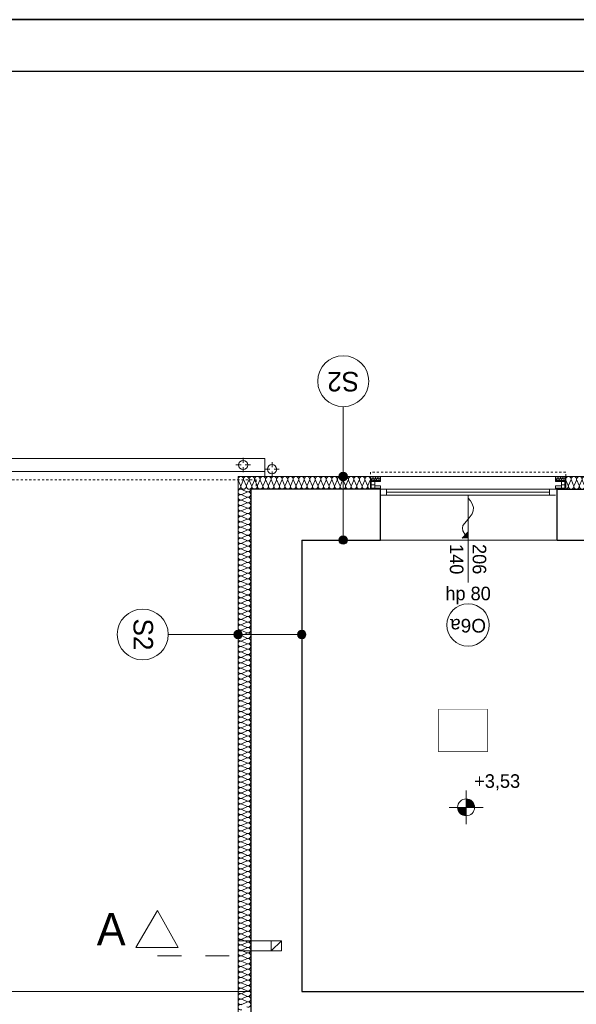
# Model space of a CAD drawing. Extents: x -515158 to -464725, y 20769 to 114053.
# Tile 52 of 69: x -491671 to -485113, y 71654 to 83256. Entities that reach past the tile are written whole.
import ezdxf

# ---------------------------------------------------------------- set-up
doc = ezdxf.new("R2010")
doc.units = 0
doc.header["$MEASUREMENT"] = 0
doc.set_wipeout_variables(frame=1)
doc.linetypes.add('Dashed', pattern=[564.444447, 282.222223, -282.222223])
doc.linetypes.add('Hidden Line', pattern=[50, 25, -25])
for name, color, linetype, lineweight in [('#podkład', 252, 'Continuous', 9), ('A-Okna_Nr_Pióra__9', 252, 'Continuous', 9), ('Arch ocieplenie_Nr_Pióra__44', 252, 'Continuous', 9), ('Arch opisy okien_Nr_Pióra__9', 252, 'Continuous', 9), ('Arch opisy_Nr_Pióra__1', 252, 'Continuous', 25), ('Arch opisy_Nr_Pióra__21', 252, 'Continuous', 9), ('Arch opisy_Nr_Pióra__9', 252, 'Continuous', 9), ('Arch wykończenie_Nr_Pióra__3', 252, 'Continuous', 18), ('Arch wyposarzenie_Nr_Pióra__10', 252, 'Continuous', 18), ('INWENT DACH_Nr_Pióra__21', 252, 'Continuous', 9), ('INWENT OPISY_Nr_Pióra__21', 252, 'Continuous', 9), ('INWENT OPISY_Nr_Pióra__41', 252, 'Continuous', 15), ('INWENT RURY SPUSTOWE_Nr_Pióra__21', 252, 'Continuous', 9), ('INWENT RZĘDNE_Nr_Pióra__21', 252, 'Continuous', 9), ('INWENT. OKNA_Nr_Pióra__21', 252, 'Continuous', 9), ('INWENT. OKNA_Nr_Pióra__5', 252, 'Continuous', 13), ('INWENT.ŚCIANY_Nr_Pióra__1', 252, 'Continuous', 25), ('INWENT.ŚCIANY_Nr_Pióra__21', 252, 'Continuous', 9), ('Istniejące kominy_Nr_Pióra__21', 252, 'Continuous', 9)]:
    doc.layers.add(name, color=color, linetype=linetype, lineweight=lineweight)
for name, color, linetype in [('_TABELA', 7, 'Continuous'), ('A-Okna', 252, 'Continuous'), ('Arch ocieplenie', 252, 'Continuous'), ('Arch opisy', 252, 'Continuous'), ('INWENT RZĘDNE', 252, 'Continuous')]:
    doc.layers.add(name, color=color, linetype=linetype)
doc.styles.add('GENERATED_STYLE_10', font='arial.ttf')
doc.styles.add('GENERATED_STYLE_3', font='txt')
doc.styles.add('GENERATED_STYLE_4', font='txt')
doc.styles.add('GENERATED_STYLE_7', font='txt')

# ---------------------------------------------------------------- blocks, each defined once
blk = doc.blocks.new('Linia_152', base_point=(-488348, 78225))
at = {"layer": 'Arch opisy_Nr_Pióra__21', "linetype": 'Continuous'}
for points in [[(-489048, 78225), (-489052, 78244), (-489063, 78261), (-489079, 78272), (-489098, 78275), (-489117, 78272), (-489134, 78261), (-489145, 78244), (-489148, 78225), (-489145, 78206), (-489134, 78190), (-489117, 78179), (-489098, 78175), (-489079, 78179), (-489063, 78190), (-489052, 78206)], [(-488298, 78225), (-488302, 78244), (-488313, 78261), (-488329, 78272), (-488348, 78275), (-488367, 78272), (-488384, 78261), (-488395, 78244), (-488398, 78225), (-488395, 78206), (-488384, 78190), (-488367, 78179), (-488348, 78175), (-488329, 78179), (-488313, 78190), (-488302, 78206)]]:
    blk.add_hatch(color=256, dxfattribs=at).paths.add_polyline_path(points, flags=0)
blk.add_line((-488398, 78225), (-489048, 78225), dxfattribs=at)
for centre in [(-489098, 78225), (-488348, 78225)]:
    blk.add_circle(centre, 50, dxfattribs=at)
blk = doc.blocks.new('Linia_151', base_point=(-489098, 78225))
at = {"layer": 'Arch opisy_Nr_Pióra__21', "linetype": 'Continuous'}
blk.add_line((-489098, 78225), (-489921, 78225), dxfattribs=at)
blk.add_circle((-490221, 78225), 300, dxfattribs=at)
blk = doc.blocks.new('Linia_146', base_point=(-487859, 80088))
at = {"layer": 'Arch opisy_Nr_Pióra__21', "linetype": 'Continuous'}
blk.add_line((-487859, 80088), (-487859, 80910), dxfattribs=at)
blk.add_circle((-487859, 81210), 300, dxfattribs=at)
blk = doc.blocks.new('Linia_145', base_point=(-487859, 79338))
at = {"layer": 'Arch opisy_Nr_Pióra__21', "linetype": 'Continuous'}
for points in [[(-487809, 80088), (-487813, 80107), (-487824, 80123), (-487840, 80134), (-487859, 80138), (-487878, 80134), (-487894, 80123), (-487905, 80107), (-487909, 80088), (-487905, 80069), (-487894, 80052), (-487878, 80041), (-487859, 80038), (-487840, 80041), (-487824, 80052), (-487813, 80069)], [(-487809, 79338), (-487813, 79357), (-487824, 79373), (-487840, 79384), (-487859, 79388), (-487878, 79384), (-487894, 79373), (-487905, 79357), (-487909, 79338), (-487905, 79319), (-487894, 79302), (-487878, 79291), (-487859, 79288), (-487840, 79291), (-487824, 79302), (-487813, 79319)]]:
    blk.add_hatch(color=256, dxfattribs=at).paths.add_polyline_path(points, flags=0)
blk.add_line((-487859, 79388), (-487859, 80038), dxfattribs=at)
for centre in [(-487859, 80088), (-487859, 79338)]:
    blk.add_circle(centre, 50, dxfattribs=at)
blk = doc.blocks.new('Koty wysokościowe_46', base_point=(-486411, 76188))
at = {"layer": 'INWENT RZĘDNE_Nr_Pióra__21', "linetype": 'Continuous'}
for points in [[(-486411, 76188), (-486311, 76188), (-486319, 76226), (-486340, 76259), (-486373, 76280), (-486411, 76288)], [(-486411, 76188), (-486511, 76188), (-486503, 76150), (-486482, 76117), (-486449, 76096), (-486411, 76088)]]:
    blk.add_hatch(color=256, dxfattribs=at).paths.add_polyline_path(points, flags=0)
for p, q in [((-486411, 75988), (-486411, 76388)), ((-486611, 76188), (-486211, 76188))]:
    blk.add_line(p, q, dxfattribs=at)
blk.add_circle((-486411, 76188), 100, dxfattribs=at)
at = {"layer": 'INWENT RZĘDNE_Nr_Pióra__21', "insert": (-486316, 76388), "char_height": 160, "attachment_point": 7, "style": 'GENERATED_STYLE_3'}
blk.add_mtext('{+3,53}', dxfattribs=at)
blk = doc.blocks.new('Krzywa_15', base_point=(-486388, 79832))
at = {"layer": 'A-Okna_Nr_Pióra__9', "linetype": 'Continuous'}
blk.add_hatch(color=256, dxfattribs=at).paths.add_polyline_path([(-486388, 79362), (-486459, 79361), (-486389, 79432)], flags=0)
for p, q in [((-486459, 79361), (-486389, 79432)), ((-486388, 79362), (-486459, 79361)), ((-486388, 79362), (-486389, 79432))]:
    blk.add_line(p, q, dxfattribs=at)
at = {"layer": 'A-Okna_Nr_Pióra__9', "linetype": 'Continuous', "flags": 128}
blk.add_lwpolyline([(-486388, 79832), (-486359, 79801), (-486338, 79766), (-486326, 79721), (-486328, 79683), (-486341, 79646), (-486388, 79582), (-486448, 79508), (-486455, 79476), (-486451, 79446), (-486424, 79397)], dxfattribs=at)
blk = doc.blocks.new('Izolacja cieplna 14_227', base_point=(-485358, 80038))
at = {"layer": 'Arch ocieplenie_Nr_Pióra__44', "linetype": 'Continuous'}
for p, q in [((-485357, 80073), (-485349, 80053)), ((-485347, 80053), (-485339, 80073)), ((-485337, 80073), (-485329, 80053)), ((-485327, 80053), (-485319, 80073)), ((-485317, 80073), (-485309, 80053)), ((-485307, 80053), (-485299, 80073)), ((-485297, 80073), (-485289, 80053)), ((-485287, 80053), (-485279, 80073)), ((-485277, 80073), (-485269, 80053)), ((-485267, 80053), (-485259, 80073)), ((-485257, 80073), (-485249, 80053)), ((-485247, 80053), (-485239, 80073))]:
    blk.add_line(p, q, dxfattribs=at)
for centre, start_param, end_param in [((-485348, 80077), 4.299595, 8.266775), ((-485358, 80048), 3.141593, 5.125182), ((-485338, 80048), 1.158004, 5.125183), ((-485328, 80077), 4.299595, 8.266775), ((-485318, 80048), 1.158004, 5.125183), ((-485308, 80077), 4.299595, 8.266775), ((-485298, 80048), 1.158004, 5.125183), ((-485288, 80077), 4.299595, 8.266775), ((-485278, 80048), 1.158004, 5.125183), ((-485268, 80077), 4.299595, 8.266775), ((-485258, 80048), 1.158004, 5.125183), ((-485248, 80077), 4.299595, 8.266775), ((-485238, 80048), 1.158004, 3.141593)]:
    blk.add_ellipse(centre, major_axis=(0, 10.6), ratio=0.94039, start_param=start_param, end_param=end_param, dxfattribs=at)
blk = doc.blocks.new('Izolacja cieplna 14_226', base_point=(-487538, 80038))
at = {"layer": 'Arch ocieplenie_Nr_Pióra__44', "linetype": 'Continuous'}
for p, q in [((-487537, 80073), (-487529, 80053)), ((-487527, 80053), (-487519, 80073)), ((-487517, 80073), (-487509, 80053)), ((-487507, 80053), (-487499, 80073)), ((-487497, 80073), (-487489, 80053)), ((-487487, 80053), (-487479, 80073)), ((-487477, 80073), (-487469, 80053)), ((-487467, 80053), (-487459, 80073)), ((-487457, 80073), (-487449, 80053)), ((-487447, 80053), (-487439, 80073)), ((-487437, 80073), (-487429, 80053)), ((-487427, 80053), (-487419, 80073))]:
    blk.add_line(p, q, dxfattribs=at)
for centre, start_param, end_param in [((-487528, 80077), 4.299595, 8.266775), ((-487538, 80048), 3.141593, 5.125182), ((-487518, 80048), 1.158004, 5.125183), ((-487508, 80077), 4.299595, 8.266775), ((-487498, 80048), 1.158004, 5.125183), ((-487488, 80077), 4.299595, 8.266775), ((-487478, 80048), 1.158004, 5.125183), ((-487468, 80077), 4.299595, 8.266775), ((-487458, 80048), 1.158004, 5.125183), ((-487448, 80077), 4.299595, 8.266775), ((-487438, 80048), 1.158004, 5.125183), ((-487428, 80077), 4.299595, 8.266775), ((-487418, 80048), 1.158004, 3.141593)]:
    blk.add_ellipse(centre, major_axis=(0, 10.6), ratio=0.94039, start_param=start_param, end_param=end_param, dxfattribs=at)
blk = doc.blocks.new('Izolacja cieplna 14_224', base_point=(-489098, 79938))
at = {"layer": 'Arch ocieplenie_Nr_Pióra__44', "linetype": 'Continuous'}
for p, q in [((-489096, 80043), (-489069, 79982)), ((-489063, 79982), (-489036, 80043)), ((-489031, 80043), (-489004, 79982)), ((-488998, 79982), (-488971, 80043)), ((-488966, 80043), (-488939, 79982)), ((-488933, 79982), (-488906, 80043)), ((-488901, 80043), (-488874, 79982)), ((-488868, 79982), (-488841, 80043)), ((-488836, 80043), (-488809, 79982)), ((-488803, 79982), (-488776, 80043)), ((-488771, 80043), (-488744, 79982)), ((-488738, 79982), (-488711, 80043)), ((-488706, 80043), (-488679, 79982)), ((-488673, 79982), (-488646, 80043)), ((-488641, 80043), (-488614, 79982)), ((-488608, 79982), (-488581, 80043)), ((-488576, 80043), (-488549, 79982)), ((-488543, 79982), (-488516, 80043)), ((-488511, 80043), (-488484, 79982)), ((-488478, 79982), (-488451, 80043)), ((-488446, 80043), (-488419, 79982)), ((-488413, 79982), (-488386, 80043)), ((-488381, 80043), (-488354, 79982)), ((-488348, 79982), (-488321, 80043)), ((-488316, 80043), (-488289, 79982)), ((-488283, 79982), (-488256, 80043)), ((-488251, 80043), (-488224, 79982)), ((-488218, 79982), (-488191, 80043)), ((-488186, 80043), (-488159, 79982)), ((-488153, 79982), (-488126, 80043)), ((-488121, 80043), (-488094, 79982)), ((-488088, 79982), (-488061, 80043)), ((-488056, 80043), (-488029, 79982)), ((-488023, 79982), (-487996, 80043)), ((-487991, 80043), (-487964, 79982)), ((-487958, 79982), (-487931, 80043)), ((-487926, 80043), (-487899, 79982)), ((-487893, 79982), (-487866, 80043)), ((-487861, 80043), (-487834, 79982)), ((-487828, 79982), (-487801, 80043)), ((-487796, 80043), (-487769, 79982)), ((-487763, 79982), (-487736, 80043)), ((-487731, 80043), (-487704, 79982)), ((-487698, 79982), (-487671, 80043)), ((-487666, 80043), (-487639, 79982)), ((-487633, 79982), (-487606, 80043)), ((-487601, 80043), (-487574, 79982)), ((-487568, 79982), (-487541, 80043))]:
    blk.add_line(p, q, dxfattribs=at)
for centre, start_param, end_param in [((-489066, 80056), 5.870392, 9.837571), ((-489001, 80056), 5.870392, 9.837571), ((-488936, 80056), 5.870392, 9.837571), ((-488871, 80056), 5.870392, 9.837571), ((-488806, 80056), 5.870392, 9.837571), ((-488741, 80056), 5.870392, 9.837571), ((-488676, 80056), 5.870392, 9.837571), ((-488611, 80056), 5.870392, 9.837571), ((-488546, 80056), 5.870392, 9.837571), ((-488481, 80056), 5.870392, 9.837571), ((-488416, 80056), 5.870392, 9.837571), ((-488351, 80056), 5.870392, 9.837571), ((-488286, 80056), 5.870392, 9.837571), ((-488221, 80056), 5.870392, 9.837571), ((-488156, 80056), 5.870392, 9.837571), ((-488091, 80056), 5.870392, 9.837571), ((-488026, 80056), 5.870392, 9.837571), ((-487961, 80056), 5.870392, 9.837571), ((-487896, 80056), 5.870392, 9.837571), ((-487831, 80056), 5.870392, 9.837571), ((-487766, 80056), 5.870392, 9.837571), ((-487701, 80056), 5.870392, 9.837571), ((-487636, 80056), 5.870392, 9.837571), ((-487571, 80056), 5.870392, 9.837571), ((-489098, 79970), 4.712389, 6.695979), ((-489033, 79970), 2.7288, 6.695979), ((-488968, 79970), 2.7288, 6.695979), ((-488903, 79970), 2.7288, 6.695979), ((-488838, 79970), 2.7288, 6.695979), ((-488773, 79970), 2.7288, 6.695979), ((-488708, 79970), 2.7288, 6.695979), ((-488643, 79970), 2.7288, 6.695979), ((-488578, 79970), 2.7288, 6.695979), ((-488513, 79970), 2.7288, 6.695979), ((-488448, 79970), 2.7288, 6.695979), ((-488383, 79970), 2.7288, 6.695979), ((-488318, 79970), 2.7288, 6.695979), ((-488253, 79970), 2.7288, 6.695979), ((-488188, 79970), 2.7288, 6.695979), ((-488123, 79970), 2.7288, 6.695979), ((-488058, 79970), 2.7288, 6.695979), ((-487993, 79970), 2.7288, 6.695979), ((-487928, 79970), 2.7288, 6.695979), ((-487863, 79970), 2.7288, 6.695979), ((-487798, 79970), 2.7288, 6.695979), ((-487733, 79970), 2.7288, 6.695979), ((-487668, 79970), 2.7288, 6.695979), ((-487603, 79970), 2.7288, 6.695979), ((-487538, 79970), 2.7288, 4.712389)]:
    blk.add_ellipse(centre, major_axis=(32.5, 0), ratio=0.981591, start_param=start_param, end_param=end_param, dxfattribs=at)
blk = doc.blocks.new('Izolacja cieplna 14_223', base_point=(-485238, 79938))
at = {"layer": 'Arch ocieplenie_Nr_Pióra__44', "linetype": 'Continuous'}
for p, q in [((-485236, 80043), (-485209, 79982)), ((-485203, 79982), (-485176, 80043)), ((-485171, 80043), (-485144, 79982)), ((-485139, 79982), (-485112, 80043)), ((-485106, 80043), (-485080, 79982)), ((-485074, 79982), (-485047, 80043)), ((-485042, 80043), (-485015, 79982)), ((-485010, 79982), (-484983, 80043)), ((-484977, 80043), (-484950, 79982)), ((-484945, 79982), (-484918, 80043)), ((-484913, 80043), (-484886, 79982)), ((-484880, 79982), (-484854, 80043)), ((-484848, 80043), (-484821, 79982)), ((-484816, 79982), (-484789, 80043)), ((-484784, 80043), (-484757, 79982)), ((-484751, 79982), (-484724, 80043)), ((-484719, 80043), (-484692, 79982)), ((-484687, 79982), (-484660, 80043)), ((-484654, 80043), (-484627, 79982)), ((-484622, 79982), (-484595, 80043)), ((-484590, 80043), (-484563, 79982)), ((-484557, 79982), (-484531, 80043)), ((-484525, 80043), (-484498, 79982)), ((-484493, 79982), (-484466, 80043)), ((-484461, 80043), (-484434, 79982)), ((-484428, 79982), (-484401, 80043)), ((-484396, 80043), (-484369, 79982)), ((-484364, 79982), (-484337, 80043)), ((-484331, 80043), (-484305, 79982)), ((-484299, 79982), (-484272, 80043)), ((-484267, 80043), (-484240, 79982)), ((-484235, 79982), (-484208, 80043)), ((-484202, 80043), (-484175, 79982)), ((-484170, 79982), (-484143, 80043)), ((-484138, 80043), (-484111, 79982)), ((-484105, 79982), (-484079, 80043)), ((-484073, 80043), (-484046, 79982)), ((-484041, 79982), (-484014, 80043)), ((-484009, 80043), (-483982, 79982)), ((-483976, 79982), (-483949, 80043)), ((-483944, 80043), (-483917, 79982)), ((-483912, 79982), (-483885, 80043)), ((-483879, 80043), (-483852, 79982)), ((-483847, 79982), (-483820, 80043)), ((-483815, 80043), (-483788, 79982)), ((-483782, 79982), (-483756, 80043)), ((-483750, 80043), (-483723, 79982)), ((-483718, 79982), (-483691, 80043))]:
    blk.add_line(p, q, dxfattribs=at)
for centre, start_param, end_param in [((-485206, 80056), 5.870392, 9.837571), ((-485141, 80056), 5.870392, 9.837571), ((-485077, 80056), 5.870392, 9.837571), ((-485012, 80056), 5.870392, 9.837571), ((-484948, 80056), 5.870392, 9.837571), ((-484883, 80056), 5.870392, 9.837571), ((-484819, 80056), 5.870392, 9.837571), ((-484754, 80056), 5.870392, 9.837571), ((-484689, 80056), 5.870392, 9.837571), ((-484625, 80056), 5.870392, 9.837571), ((-484560, 80056), 5.870392, 9.837571), ((-484496, 80056), 5.870392, 9.837571), ((-484431, 80056), 5.870392, 9.837571), ((-484366, 80056), 5.870392, 9.837571), ((-484302, 80056), 5.870392, 9.837571), ((-484237, 80056), 5.870392, 9.837571), ((-484173, 80056), 5.870392, 9.837571), ((-484108, 80056), 5.870392, 9.837571), ((-484044, 80056), 5.870392, 9.837571), ((-483979, 80056), 5.870392, 9.837571), ((-483914, 80056), 5.870392, 9.837571), ((-483850, 80056), 5.870392, 9.837571), ((-483785, 80056), 5.870392, 9.837571), ((-483721, 80056), 5.870392, 9.837571), ((-485238, 79970), 4.712389, 6.695979), ((-485174, 79970), 2.7288, 6.695979), ((-485109, 79970), 2.7288, 6.695979), ((-485045, 79970), 2.7288, 6.695979), ((-484980, 79970), 2.7288, 6.695979), ((-484915, 79970), 2.7288, 6.695979), ((-484851, 79970), 2.7288, 6.695979), ((-484786, 79970), 2.7288, 6.695979), ((-484722, 79970), 2.7288, 6.695979), ((-484657, 79970), 2.7288, 6.695979), ((-484592, 79970), 2.7288, 6.695979), ((-484528, 79970), 2.7288, 6.695979), ((-484463, 79970), 2.7288, 6.695979), ((-484399, 79970), 2.7288, 6.695979), ((-484334, 79970), 2.7288, 6.695979), ((-484270, 79970), 2.7288, 6.695979), ((-484205, 79970), 2.7288, 6.695979), ((-484140, 79970), 2.7288, 6.695979), ((-484076, 79970), 2.7288, 6.695979), ((-484011, 79970), 2.7288, 6.695979), ((-483947, 79970), 2.7288, 6.695979), ((-483882, 79970), 2.7288, 6.695979), ((-483817, 79970), 2.7288, 6.695979), ((-483753, 79970), 2.7288, 6.695979), ((-483688, 79970), 2.7288, 4.712389)]:
    blk.add_ellipse(centre, major_axis=(32.3, 0), ratio=0.987924, start_param=start_param, end_param=end_param, dxfattribs=at)
blk = doc.blocks.new('Izolacja cieplna 14_211', base_point=(-488948, 67858))
at = {"layer": 'Arch ocieplenie_Nr_Pióra__44', "linetype": 'Continuous'}
for p, q in [((-488993, 79908), (-489054, 79935)), ((-489054, 79876), (-488993, 79903)), ((-488993, 79844), (-489054, 79871)), ((-489054, 79812), (-488993, 79839)), ((-488993, 79781), (-489054, 79807)), ((-489054, 79749), (-488993, 79775)), ((-488993, 79717), (-489054, 79743)), ((-489054, 79685), (-488993, 79711)), ((-488993, 79653), (-489054, 79679)), ((-489054, 79621), (-488993, 79647)), ((-488993, 79589), (-489054, 79615)), ((-489054, 79557), (-488993, 79583)), ((-488993, 79525), (-489054, 79551)), ((-489054, 79493), (-488993, 79519)), ((-488993, 79461), (-489054, 79488)), ((-489054, 79429), (-488993, 79456)), ((-488993, 79397), (-489054, 79424)), ((-489054, 79365), (-488993, 79392)), ((-488993, 79333), (-489054, 79360)), ((-489054, 79301), (-488993, 79328)), ((-488993, 79269), (-489054, 79296)), ((-489054, 79237), (-488993, 79264)), ((-488993, 79205), (-489054, 79232)), ((-489054, 79173), (-488993, 79200)), ((-488993, 79141), (-489054, 79168)), ((-489054, 79109), (-488993, 79136)), ((-488993, 79077), (-489054, 79104)), ((-489054, 79046), (-488993, 79072)), ((-488993, 79014), (-489054, 79040)), ((-489054, 78982), (-488993, 79008)), ((-488993, 78950), (-489054, 78976)), ((-489054, 78918), (-488993, 78944)), ((-488993, 78886), (-489054, 78912)), ((-489054, 78854), (-488993, 78880)), ((-488993, 78822), (-489054, 78848)), ((-489054, 78790), (-488993, 78816)), ((-488993, 78758), (-489054, 78784)), ((-489054, 78726), (-488993, 78753)), ((-488993, 78694), (-489054, 78721)), ((-489054, 78662), (-488993, 78689)), ((-488993, 78630), (-489054, 78657)), ((-489054, 78598), (-488993, 78625)), ((-488993, 78566), (-489054, 78593)), ((-489054, 78534), (-488993, 78561)), ((-488993, 78502), (-489054, 78529)), ((-489054, 78470), (-488993, 78497)), ((-488993, 78438), (-489054, 78465)), ((-489054, 78406), (-488993, 78433)), ((-488993, 78374), (-489054, 78401)), ((-489054, 78342), (-488993, 78369)), ((-488993, 78310), (-489054, 78337)), ((-489054, 78279), (-488993, 78305)), ((-488993, 78247), (-489054, 78273)), ((-489054, 78215), (-488993, 78241)), ((-488993, 78183), (-489054, 78209)), ((-489054, 78151), (-488993, 78177)), ((-488993, 78119), (-489054, 78145)), ((-489054, 78087), (-488993, 78113)), ((-488993, 78055), (-489054, 78081)), ((-489054, 78023), (-488993, 78049)), ((-488993, 77991), (-489054, 78017)), ((-489054, 77959), (-488993, 77986)), ((-488993, 77927), (-489054, 77954)), ((-489054, 77895), (-488993, 77922)), ((-488993, 77863), (-489054, 77890)), ((-489054, 77831), (-488993, 77858)), ((-488993, 77799), (-489054, 77826)), ((-489054, 77767), (-488993, 77794)), ((-488993, 77735), (-489054, 77762)), ((-489054, 77703), (-488993, 77730)), ((-488993, 77671), (-489054, 77698)), ((-489054, 77639), (-488993, 77666)), ((-488993, 77607), (-489054, 77634)), ((-489054, 77575), (-488993, 77602)), ((-488993, 77543), (-489054, 77570)), ((-489054, 77512), (-488993, 77538)), ((-488993, 77480), (-489054, 77506)), ((-489054, 77448), (-488993, 77474)), ((-488993, 77416), (-489054, 77442)), ((-489054, 77384), (-488993, 77410)), ((-488993, 77352), (-489054, 77378)), ((-489054, 77320), (-488993, 77346)), ((-488993, 77288), (-489054, 77314)), ((-489054, 77256), (-488993, 77282)), ((-488993, 77224), (-489054, 77251)), ((-489054, 77192), (-488993, 77219)), ((-488993, 77160), (-489054, 77187)), ((-489054, 77128), (-488993, 77155)), ((-488993, 77096), (-489054, 77123)), ((-489054, 77064), (-488993, 77091)), ((-488993, 77032), (-489054, 77059)), ((-489054, 77000), (-488993, 77027)), ((-488993, 76968), (-489054, 76995)), ((-489054, 76936), (-488993, 76963)), ((-488993, 76904), (-489054, 76931)), ((-489054, 76872), (-488993, 76899)), ((-488993, 76840), (-489054, 76867)), ((-489054, 76808), (-488993, 76835)), ((-488993, 76777), (-489054, 76803)), ((-489054, 76745), (-488993, 76771)), ((-488993, 76713), (-489054, 76739)), ((-489054, 76681), (-488993, 76707)), ((-488993, 76649), (-489054, 76675)), ((-489054, 76617), (-488993, 76643)), ((-488993, 76585), (-489054, 76611)), ((-489054, 76553), (-488993, 76579)), ((-488993, 76521), (-489054, 76547)), ((-489054, 76489), (-488993, 76515)), ((-488993, 76457), (-489054, 76484)), ((-489054, 76425), (-488993, 76452)), ((-488993, 76393), (-489054, 76420)), ((-489054, 76361), (-488993, 76388)), ((-488993, 76329), (-489054, 76356)), ((-489054, 76297), (-488993, 76324)), ((-488993, 76265), (-489054, 76292)), ((-489054, 76233), (-488993, 76260)), ((-488993, 76201), (-489054, 76228)), ((-489054, 76169), (-488993, 76196)), ((-488993, 76137), (-489054, 76164)), ((-489054, 76105), (-488993, 76132)), ((-488993, 76073), (-489054, 76100)), ((-489054, 76041), (-488993, 76068)), ((-488993, 76010), (-489054, 76036)), ((-489054, 75978), (-488993, 76004)), ((-488993, 75946), (-489054, 75972)), ((-489054, 75914), (-488993, 75940)), ((-488993, 75882), (-489054, 75908)), ((-489054, 75850), (-488993, 75876)), ((-488993, 75818), (-489054, 75844)), ((-489054, 75786), (-488993, 75812)), ((-488993, 75754), (-489054, 75780)), ((-489054, 75722), (-488993, 75748)), ((-488993, 75690), (-489054, 75717)), ((-489054, 75658), (-488993, 75685)), ((-488993, 75626), (-489054, 75653)), ((-489054, 75594), (-488993, 75621)), ((-488993, 75562), (-489054, 75589)), ((-489054, 75530), (-488993, 75557)), ((-488993, 75498), (-489054, 75525)), ((-489054, 75466), (-488993, 75493)), ((-488993, 75434), (-489054, 75461)), ((-489054, 75402), (-488993, 75429)), ((-488993, 75370), (-489054, 75397)), ((-489054, 75338), (-488993, 75365)), ((-488993, 75306), (-489054, 75333)), ((-489054, 75274), (-488993, 75301)), ((-488993, 75243), (-489054, 75269)), ((-489054, 75211), (-488993, 75237)), ((-488993, 75179), (-489054, 75205)), ((-489054, 75147), (-488993, 75173)), ((-488993, 75115), (-489054, 75141)), ((-489054, 75083), (-488993, 75109)), ((-488993, 75051), (-489054, 75077)), ((-489054, 75019), (-488993, 75045)), ((-488993, 74987), (-489054, 75013)), ((-489054, 74955), (-488993, 74982)), ((-488993, 74923), (-489054, 74950)), ((-489054, 74891), (-488993, 74918)), ((-488993, 74859), (-489054, 74886)), ((-489054, 74827), (-488993, 74854)), ((-488993, 74795), (-489054, 74822)), ((-489054, 74763), (-488993, 74790)), ((-488993, 74731), (-489054, 74758)), ((-489054, 74699), (-488993, 74726)), ((-488993, 74667), (-489054, 74694)), ((-489054, 74635), (-488993, 74662)), ((-488993, 74603), (-489054, 74630)), ((-489054, 74571), (-488993, 74598)), ((-488993, 74539), (-489054, 74566)), ((-489054, 74508), (-488993, 74534)), ((-488993, 74476), (-489054, 74502)), ((-489054, 74444), (-488993, 74470)), ((-488993, 74412), (-489054, 74438)), ((-489054, 74380), (-488993, 74406)), ((-488993, 74348), (-489054, 74374)), ((-489054, 74316), (-488993, 74342)), ((-488993, 74284), (-489054, 74310)), ((-489054, 74252), (-488993, 74278)), ((-488993, 74220), (-489054, 74246)), ((-489054, 74188), (-488993, 74215)), ((-488993, 74156), (-489054, 74183)), ((-489054, 74124), (-488993, 74151)), ((-488993, 74092), (-489054, 74119)), ((-489054, 74060), (-488993, 74087)), ((-488993, 74028), (-489054, 74055)), ((-489054, 73996), (-488993, 74023)), ((-488993, 73964), (-489054, 73991)), ((-489054, 73932), (-488993, 73959)), ((-488993, 73900), (-489054, 73927)), ((-489054, 73868), (-488993, 73895))]:
    blk.add_line(p, q, dxfattribs=at)
for centre, start_param, end_param in [((-489066, 79906), 5.870392, 9.837571), ((-488980, 79938), 2.7288, 4.712389), ((-489066, 79842), 5.870392, 9.837571), ((-488980, 79874), 2.7288, 6.695979), ((-488980, 79810), 2.7288, 6.695979), ((-489066, 79778), 5.870392, 9.837571), ((-489066, 79714), 5.870392, 9.837571), ((-488980, 79746), 2.7288, 6.695979), ((-488980, 79682), 2.7288, 6.695979), ((-489066, 79650), 5.870392, 9.837571), ((-489066, 79586), 5.870392, 9.837571), ((-488980, 79618), 2.7288, 6.695979), ((-488980, 79554), 2.7288, 6.695979), ((-489066, 79522), 5.870392, 9.837571), ((-489066, 79458), 5.870392, 9.837571), ((-488980, 79490), 2.7288, 6.695979), ((-489066, 79394), 5.870392, 9.837571), ((-489066, 79330), 5.870392, 9.837571), ((-488980, 79426), 2.7288, 6.695979), ((-488980, 79362), 2.7288, 6.695979), ((-489066, 79267), 5.870392, 9.837571), ((-489066, 79203), 5.870392, 9.837571), ((-488980, 79298), 2.7288, 6.695979), ((-488980, 79235), 2.7288, 6.695979), ((-489066, 79139), 5.870392, 9.837571), ((-488980, 79171), 2.7288, 6.695979), ((-488980, 79107), 2.7288, 6.695979), ((-489066, 79075), 5.870392, 9.837571), ((-489066, 79011), 5.870392, 9.837571), ((-488980, 79043), 2.7288, 6.695979), ((-488980, 78979), 2.7288, 6.695979), ((-489066, 78947), 5.870392, 9.837571), ((-489066, 78883), 5.870392, 9.837571), ((-488980, 78915), 2.7288, 6.695979), ((-489066, 78819), 5.870392, 9.837571), ((-489066, 78755), 5.870392, 9.837571), ((-488980, 78851), 2.7288, 6.695979), ((-488980, 78787), 2.7288, 6.695979), ((-489066, 78691), 5.870392, 9.837571), ((-489066, 78627), 5.870392, 9.837571), ((-488980, 78723), 2.7288, 6.695979), ((-488980, 78659), 2.7288, 6.695979), ((-489066, 78563), 5.870392, 9.837571), ((-488980, 78595), 2.7288, 6.695979), ((-488980, 78531), 2.7288, 6.695979), ((-489066, 78500), 5.870392, 9.837571), ((-489066, 78436), 5.870392, 9.837571), ((-488980, 78468), 2.7288, 6.695979), ((-488980, 78404), 2.7288, 6.695979), ((-489066, 78372), 5.870392, 9.837571), ((-489066, 78308), 5.870392, 9.837571), ((-488980, 78340), 2.7288, 6.695979), ((-488980, 78276), 2.7288, 6.695979), ((-489066, 78244), 5.870392, 9.837571), ((-489066, 78180), 5.870392, 9.837571), ((-488980, 78212), 2.7288, 6.695979), ((-489066, 78116), 5.870392, 9.837571), ((-489066, 78052), 5.870392, 9.837571), ((-488980, 78148), 2.7288, 6.695979), ((-488980, 78084), 2.7288, 6.695979), ((-489066, 77988), 5.870392, 9.837571), ((-488980, 78020), 2.7288, 6.695979), ((-488980, 77956), 2.7288, 6.695979), ((-489066, 77924), 5.870392, 9.837571), ((-489066, 77860), 5.870392, 9.837571), ((-488980, 77892), 2.7288, 6.695979), ((-488980, 77828), 2.7288, 6.695979), ((-489066, 77796), 5.870392, 9.837571), ((-489066, 77733), 5.870392, 9.837571), ((-488980, 77765), 2.7288, 6.695979), ((-488980, 77701), 2.7288, 6.695979), ((-489066, 77669), 5.870392, 9.837571), ((-489066, 77605), 5.870392, 9.837571), ((-488980, 77637), 2.7288, 6.695979), ((-489066, 77541), 5.870392, 9.837571), ((-489066, 77477), 5.870392, 9.837571), ((-488980, 77573), 2.7288, 6.695979), ((-488980, 77509), 2.7288, 6.695979), ((-489066, 77413), 5.870392, 9.837571), ((-489066, 77349), 5.870392, 9.837571), ((-488980, 77445), 2.7288, 6.695979), ((-488980, 77381), 2.7288, 6.695979), ((-489066, 77285), 5.870392, 9.837571), ((-488980, 77317), 2.7288, 6.695979), ((-488980, 77253), 2.7288, 6.695979), ((-489066, 77221), 5.870392, 9.837571), ((-489066, 77157), 5.870392, 9.837571), ((-488980, 77189), 2.7288, 6.695979), ((-488980, 77125), 2.7288, 6.695979), ((-489066, 77093), 5.870392, 9.837571), ((-489066, 77029), 5.870392, 9.837571), ((-488980, 77061), 2.7288, 6.695979), ((-488980, 76998), 2.7288, 6.695979), ((-489066, 76966), 5.870392, 9.837571), ((-489066, 76902), 5.870392, 9.837571), ((-488980, 76934), 2.7288, 6.695979), ((-489066, 76838), 5.870392, 9.837571), ((-489066, 76774), 5.870392, 9.837571), ((-488980, 76870), 2.7288, 6.695979), ((-488980, 76806), 2.7288, 6.695979), ((-489066, 76710), 5.870392, 9.837571), ((-488980, 76742), 2.7288, 6.695979), ((-488980, 76678), 2.7288, 6.695979), ((-489066, 76646), 5.870392, 9.837571), ((-489066, 76582), 5.870392, 9.837571), ((-488980, 76614), 2.7288, 6.695979), ((-488980, 76550), 2.7288, 6.695979), ((-489066, 76518), 5.870392, 9.837571), ((-489066, 76454), 5.870392, 9.837571), ((-488980, 76486), 2.7288, 6.695979), ((-488980, 76422), 2.7288, 6.695979), ((-489066, 76390), 5.870392, 9.837571), ((-489066, 76326), 5.870392, 9.837571), ((-488980, 76358), 2.7288, 6.695979), ((-489066, 76262), 5.870392, 9.837571), ((-489066, 76199), 5.870392, 9.837571), ((-488980, 76294), 2.7288, 6.695979), ((-488980, 76231), 2.7288, 6.695979), ((-489066, 76135), 5.870392, 9.837571), ((-489066, 76071), 5.870392, 9.837571), ((-488980, 76167), 2.7288, 6.695979), ((-488980, 76103), 2.7288, 6.695979), ((-489066, 76007), 5.870392, 9.837571), ((-488980, 76039), 2.7288, 6.695979), ((-488980, 75975), 2.7288, 6.695979), ((-489066, 75943), 5.870392, 9.837571), ((-489066, 75879), 5.870392, 9.837571), ((-488980, 75911), 2.7288, 6.695979), ((-488980, 75847), 2.7288, 6.695979), ((-489066, 75815), 5.870392, 9.837571), ((-489066, 75751), 5.870392, 9.837571), ((-488980, 75783), 2.7288, 6.695979), ((-489066, 75687), 5.870392, 9.837571), ((-489066, 75623), 5.870392, 9.837571), ((-488980, 75719), 2.7288, 6.695979), ((-488980, 75655), 2.7288, 6.695979), ((-489066, 75559), 5.870392, 9.837571), ((-489066, 75496), 5.870392, 9.837571), ((-488980, 75591), 2.7288, 6.695979), ((-488980, 75527), 2.7288, 6.695979), ((-489066, 75432), 5.870392, 9.837571), ((-488980, 75464), 2.7288, 6.695979), ((-488980, 75400), 2.7288, 6.695979), ((-489066, 75368), 5.870392, 9.837571), ((-489066, 75304), 5.870392, 9.837571), ((-488980, 75336), 2.7288, 6.695979), ((-488980, 75272), 2.7288, 6.695979), ((-489066, 75240), 5.870392, 9.837571), ((-489066, 75176), 5.870392, 9.837571), ((-488980, 75208), 2.7288, 6.695979), ((-488980, 75144), 2.7288, 6.695979), ((-489066, 75112), 5.870392, 9.837571), ((-489066, 75048), 5.870392, 9.837571), ((-488980, 75080), 2.7288, 6.695979), ((-489066, 74984), 5.870392, 9.837571), ((-489066, 74920), 5.870392, 9.837571), ((-488980, 75016), 2.7288, 6.695979), ((-488980, 74952), 2.7288, 6.695979), ((-489066, 74856), 5.870392, 9.837571), ((-488980, 74888), 2.7288, 6.695979), ((-488980, 74824), 2.7288, 6.695979), ((-489066, 74792), 5.870392, 9.837571), ((-489066, 74729), 5.870392, 9.837571), ((-488980, 74760), 2.7288, 6.695979), ((-488980, 74697), 2.7288, 6.695979), ((-489066, 74665), 5.870392, 9.837571), ((-489066, 74601), 5.870392, 9.837571), ((-488980, 74633), 2.7288, 6.695979), ((-488980, 74569), 2.7288, 6.695979), ((-489066, 74537), 5.870392, 9.837571), ((-489066, 74473), 5.870392, 9.837571), ((-488980, 74505), 2.7288, 6.695979), ((-489066, 74409), 5.870392, 9.837571), ((-489066, 74345), 5.870392, 9.837571), ((-488980, 74441), 2.7288, 6.695979), ((-488980, 74377), 2.7288, 6.695979), ((-489066, 74281), 5.870392, 9.837571), ((-489066, 74217), 5.870392, 9.837571), ((-488980, 74313), 2.7288, 6.695979), ((-488980, 74249), 2.7288, 6.695979), ((-489066, 74153), 5.870392, 9.837571), ((-488980, 74185), 2.7288, 6.695979), ((-488980, 74121), 2.7288, 6.695979), ((-489066, 74089), 5.870392, 9.837571), ((-489066, 74025), 5.870392, 9.837571), ((-488980, 74057), 2.7288, 6.695979), ((-488980, 73994), 2.7288, 6.695979), ((-489066, 73962), 5.870392, 9.837571), ((-489066, 73898), 5.870392, 9.837571), ((-488980, 73930), 2.7288, 6.695979), ((-488980, 73866), 2.7288, 6.695979), ((-489066, 73834), 5.870392, 9.837571)]:
    blk.add_ellipse(centre, major_axis=(0, 32), ratio=0.998249, start_param=start_param, end_param=end_param, dxfattribs=at)
blk = doc.blocks.new('p1')
at = {"layer": 'Arch opisy_Nr_Pióra__9', "color": 252, "linetype": 'Continuous'}
blk.add_circle((-486388, 76124), 250, dxfattribs=at)
at = {"layer": 'Arch wykończenie_Nr_Pióra__3', "color": 252, "linetype": 'Continuous'}
for p, q in [((-488783, 77934), (-509898, 77934)), ((-487418, 77874), (-489098, 77874)), ((-489098, 77874), (-489098, 65494)), ((-488783, 77934), (-488783, 77874)), ((-487418, 77824), (-487418, 77874)), ((-485358, 77824), (-485358, 77874)), ((-485358, 77874), (-483568, 77874))]:
    blk.add_line(p, q, dxfattribs=at)
at = {"layer": 'Arch wyposarzenie_Nr_Pióra__10', "color": 252, "linetype": 'Hidden Line'}
for p, q in [((-487538, 77924), (-487538, 77724)), ((-485238, 77924), (-487538, 77924)), ((-485238, 77724), (-485238, 77924))]:
    blk.add_line(p, q, dxfattribs=at)
at = {"layer": 'Arch wyposarzenie_Nr_Pióra__10', "color": 252, "linetype": 'Continuous'}
for p, q in [((-487538, 77824), (-487418, 77824)), ((-487538, 77724), (-487538, 77824)), ((-487528, 77734), (-487528, 77814)), ((-487528, 77814), (-487418, 77814)), ((-487488, 77774), (-487528, 77774)), ((-487418, 77734), (-487528, 77734)), ((-487488, 77734), (-487488, 77814)), ((-487418, 77764), (-487488, 77764)), ((-487418, 77824), (-487418, 77814)), ((-487418, 77734), (-487418, 77764)), ((-487418, 77734), (-487418, 77724)), ((-485359, 77764), (-485288, 77764)), ((-485359, 77734), (-485359, 77764)), ((-485358, 77824), (-485358, 77814)), ((-485238, 77824), (-485358, 77824)), ((-485248, 77814), (-485358, 77814)), ((-485358, 77734), (-485358, 77724)), ((-485358, 77734), (-485248, 77734)), ((-485288, 77734), (-485288, 77814)), ((-485288, 77774), (-485248, 77774)), ((-485248, 77734), (-485248, 77814)), ((-485238, 77724), (-485238, 77824)), ((-487418, 77724), (-487538, 77724)), ((-485358, 77724), (-485238, 77724))]:
    blk.add_line(p, q, dxfattribs=at)
at = {"layer": 'INWENT DACH_Nr_Pióra__21', "color": 252, "linetype": 'Continuous'}
for p, q in [((-489038, 78034), (-489038, 78094)), ((-489063, 78009), (-489123, 78009)), ((-489038, 77984), (-489038, 77924)), ((-489013, 78009), (-488953, 78009)), ((-488698, 77984), (-488698, 78044)), ((-488723, 77959), (-488783, 77959)), ((-488698, 77934), (-488698, 77874)), ((-488673, 77959), (-488613, 77959)), ((-497758, 71804), (-488948, 71804))]:
    blk.add_line(p, q, dxfattribs=at)
for centre in [(-489038, 78009), (-488698, 77959)]:
    blk.add_circle(centre, 55, dxfattribs=at)
at = {"layer": 'INWENT OPISY_Nr_Pióra__21', "color": 252, "linetype": 'Continuous', "flags": 128}
blk.add_lwpolyline([(-486160, 74634), (-486736, 74634), (-486736, 75128), (-486160, 75128)], close=True, dxfattribs=at)
at = {"layer": 'INWENT OPISY_Nr_Pióra__41', "color": 252, "linetype": 'Continuous'}
for p, q in [((-490048, 72761), (-490304, 72324)), ((-489804, 72324), (-490048, 72761)), ((-489804, 72324), (-490304, 72324))]:
    blk.add_line(p, q, dxfattribs=at)
at = {"layer": 'INWENT OPISY_Nr_Pióra__41', "color": 252, "linetype": 'Dashed'}
blk.add_line((-490048, 72224), (-488948, 72224), dxfattribs=at)
at = {"layer": 'INWENT RURY SPUSTOWE_Nr_Pióra__21', "color": 252, "linetype": 'Continuous'}
for p, q in [((-488783, 78084), (-497708, 78084)), ((-488783, 77934), (-488783, 78084))]:
    blk.add_line(p, q, dxfattribs=at)
at = {"layer": 'INWENT. OKNA_Nr_Pióra__5', "color": 252, "linetype": 'Continuous'}
for p, q in [((-487418, 77724), (-485358, 77724)), ((-487418, 77654), (-485358, 77654)), ((-487348, 77724), (-487348, 77654)), ((-485428, 77689), (-487348, 77689)), ((-486388, 77654), (-486388, 76624)), ((-485428, 77724), (-485428, 77654))]:
    blk.add_line(p, q, dxfattribs=at)
at = {"layer": 'INWENT.ŚCIANY_Nr_Pióra__1', "color": 252, "linetype": 'Continuous'}
for p, q in [((-487418, 77724), (-488948, 77724)), ((-488948, 77724), (-488948, 65644)), ((-487418, 77454), (-487418, 77724)), ((-485338, 77724), (-483578, 77724)), ((-485338, 77454), (-485338, 77724)), ((-487418, 77124), (-487418, 77454)), ((-485338, 77124), (-485338, 77454)), ((-488348, 77124), (-488348, 71804)), ((-488348, 77124), (-487418, 77124)), ((-485338, 77124), (-484188, 77124)), ((-488348, 71804), (-484188, 71804))]:
    blk.add_line(p, q, dxfattribs=at)
at = {"layer": 'INWENT.ŚCIANY_Nr_Pióra__21', "color": 252, "linetype": 'Continuous'}
for p, q in [((-487418, 77874), (-485358, 77874)), ((-487418, 77124), (-485338, 77124))]:
    blk.add_line(p, q, dxfattribs=at)
at = {"layer": 'INWENT.ŚCIANY_Nr_Pióra__21', "color": 252, "linetype": 'Hidden Line'}
for q in [(-498038, 77834), (-488883, 77724)]:
    blk.add_line((-488883, 77834), q, dxfattribs=at)
at = {"layer": 'Istniejące kominy_Nr_Pióra__21', "color": 252, "linetype": 'Continuous'}
for p, q in [((-489098, 72404), (-488708, 72404)), ((-488708, 72284), (-488588, 72404)), ((-488708, 72284), (-488708, 72404)), ((-488708, 72404), (-488588, 72404)), ((-488588, 72404), (-488588, 72284)), ((-488708, 72284), (-489098, 72284)), ((-488588, 72284), (-488708, 72284))]:
    blk.add_line(p, q, dxfattribs=at)
at = {"layer": 'A-Okna', "color": 252, "linetype": 'Continuous', "lineweight": 9}
blk.add_blockref('Krzywa_15', (-486388, 77619), dxfattribs=at)
at = {"layer": 'Arch ocieplenie', "color": 252, "linetype": 'Continuous', "lineweight": 13}
for name, p in [('Izolacja cieplna 14_224', (-489098, 77724)), ('Izolacja cieplna 14_226', (-487538, 77824)), ('Izolacja cieplna 14_227', (-485358, 77824)), ('Izolacja cieplna 14_223', (-485238, 77724)), ('Izolacja cieplna 14_211', (-488948, 65644))]:
    blk.add_blockref(name, p, dxfattribs=at)
at = {"layer": 'Arch opisy', "color": 252, "linetype": 'Continuous'}
for name, p in [('Linia_146', (-487859, 77874)), ('Linia_145', (-487859, 77124)), ('Linia_151', (-489098, 76012)), ('Linia_152', (-488348, 76012))]:
    blk.add_blockref(name, p, dxfattribs=at)
at = {"layer": 'INWENT RZĘDNE', "color": 252}
blk.add_blockref('Koty wysokościowe_46', (-486411, 73975), dxfattribs=at)
at = {"layer": 'Arch opisy okien_Nr_Pióra__9', "color": 252, "linetype": 'Continuous', "insert": (-486388, 76035), "char_height": 160, "attachment_point": 2, "rotation": 180, "style": 'GENERATED_STYLE_10'}
blk.add_mtext('{O6a}', dxfattribs=at)
at = {"layer": 'Arch opisy_Nr_Pióra__1', "color": 252, "linetype": 'Continuous', "char_height": 230, "attachment_point": 2, "style": 'GENERATED_STYLE_7'}
for insert, rotation in [((-487859, 78876), 180), ((-490100, 76012), 270)]:
    blk.add_mtext('{S2}', dxfattribs=dict(at, insert=insert, rotation=rotation))
at = {"layer": 'INWENT OPISY_Nr_Pióra__21', "color": 252, "linetype": 'Continuous', "insert": (-486448, 75031), "char_height": 300, "attachment_point": 8, "rotation": 180, "style": 'GENERATED_STYLE_4'}
blk.add_mtext('{1.7 }', dxfattribs=at)
at = {"layer": 'INWENT OPISY_Nr_Pióra__21', "color": 252, "linetype": 'Continuous', "insert": (-490593, 72731), "char_height": 380, "attachment_point": 2, "style": 'GENERATED_STYLE_7'}
blk.add_mtext('{A}', dxfattribs=at)
at = {"layer": 'INWENT. OKNA_Nr_Pióra__21', "color": 252, "linetype": 'Continuous', "insert": (-486174, 76899), "char_height": 160, "width": 709.23, "attachment_point": 2, "rotation": 270, "line_spacing_factor": 1.007581, "style": 'GENERATED_STYLE_7'}
blk.add_mtext('{206\\P140}', dxfattribs=at)
at = {"layer": 'INWENT. OKNA_Nr_Pióra__21', "color": 252, "linetype": 'Continuous', "insert": (-486388, 76575), "char_height": 160, "attachment_point": 2, "style": 'GENERATED_STYLE_7'}
blk.add_mtext('{hp 80}', dxfattribs=at)
at = {"color": 252, "linetype": 'Continuous', "ltscale": 1970078.564540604}
blk.add_wipeout([(-486160, 74634), (-486736, 74634), (-486736, 75128), (-486160, 75128)], dxfattribs=at).dxf.layer = 'INWENT OPISY_Nr_Pióra__21'

msp = doc.modelspace()

# ---------------------------------------------------------------- block references
at = {"layer": '#podkład'}
msp.add_blockref('p1', (0, 0), dxfattribs=at)

# ---------------------------------------------------------------- next in the draw order: linework, layer by layer
at = {"layer": '_TABELA', "color": 7}
msp.add_lwpolyline([(-512477, 83256), (-470477, 83256), (-512477, 83256), (-512477, 53556), (-470477, 53556), (-470477, 83256)], dxfattribs=at)
msp.add_lwpolyline([(-471077, 82646), (-509977, 82646), (-509977, 54166), (-471077, 54166)], close=True, dxfattribs=at)

doc.saveas('drawing.dxf')
